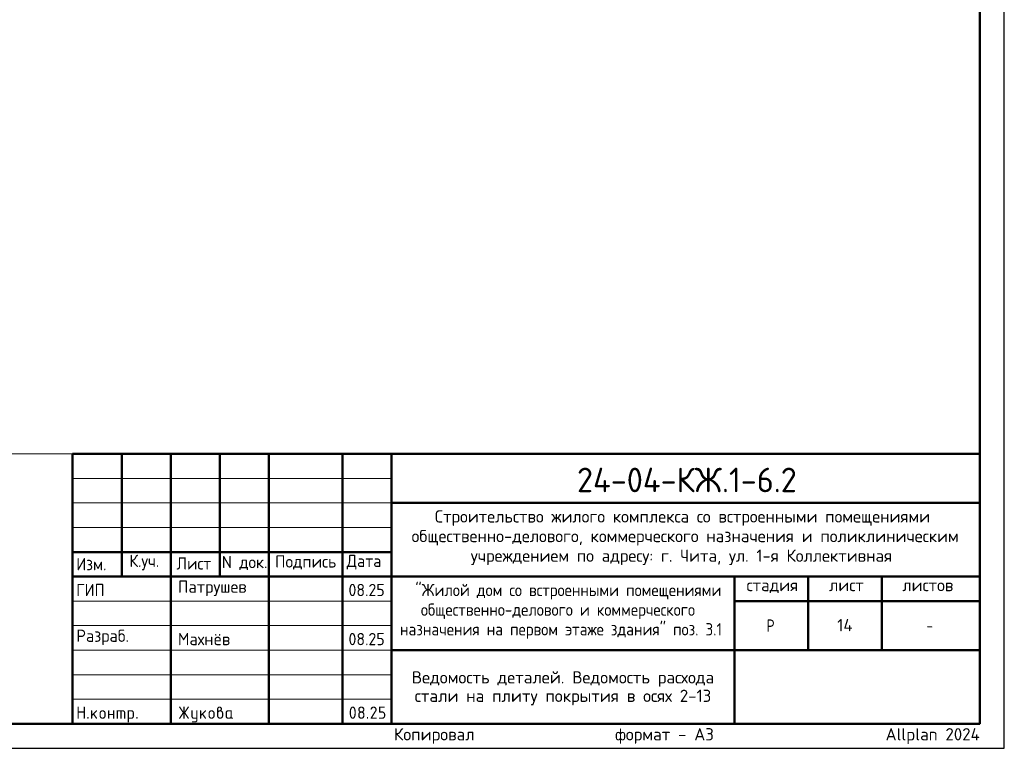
# Model space of a CAD drawing. Header units: millimetres. Extents: x 0 to 42000, y 0 to 29700.
# Tile 2 of 3: x 21920 to 42000, y 0 to 14850. Entities that reach past the tile are written whole.
import ezdxf

# ---------------------------------------------------------------- set-up
doc = ezdxf.new("R2010")
doc.units = ezdxf.units.MM
doc.layers.add('Standard', color=7, linetype='Continuous', lineweight=25)
doc.layers.add('Надписи', color=7, linetype='Continuous', lineweight=25)
doc.styles.add('ISOCPEUR', font='txt')

msp = doc.modelspace()

# ---------------------------------------------------------------- hatches: boundary and pattern name
at = {"layer": 'Standard', "linetype": 'Continuous', "lineweight": 25, "transparency": 33554687}
for points in [[(23099, 614), (23099, 839), (23099, 840), (23099, 842), (23099, 843), (23100, 844), (23100, 845), (23101, 846), (23101, 847), (23102, 848), (23103, 849), (23104, 850), (23105, 850), (23106, 851), (23107, 851), (23109, 851), (23110, 851), (23112, 851), (23113, 851), (23115, 851), (23116, 851), (23117, 851), (23118, 850), (23119, 850), (23120, 849), (23121, 848), (23122, 847), (23122, 846), (23123, 845), (23123, 844), (23124, 843), (23124, 842), (23124, 840), (23124, 839), (23124, 751), (23224, 751), (23224, 839), (23224, 840), (23224, 842), (23224, 843), (23225, 844), (23225, 845), (23226, 846), (23226, 847), (23227, 848), (23228, 849), (23229, 850), (23230, 850), (23231, 851), (23232, 851), (23233, 851), (23235, 851), (23236, 851), (23238, 851), (23239, 851), (23241, 851), (23242, 851), (23243, 850), (23244, 850), (23245, 849), (23246, 848), (23247, 847), (23247, 846), (23248, 845), (23248, 844), (23249, 843), (23249, 842), (23249, 840), (23249, 839), (23249, 614), (23249, 612), (23249, 611), (23249, 609), (23248, 608), (23248, 607), (23247, 606), (23247, 605), (23246, 604), (23245, 604), (23244, 603), (23243, 602), (23242, 602), (23241, 602), (23239, 601), (23238, 601), (23236, 601), (23235, 601), (23233, 601), (23232, 602), (23231, 602), (23230, 602), (23229, 603), (23228, 604), (23227, 604), (23226, 605), (23226, 606), (23225, 607), (23225, 608), (23224, 609), (23224, 611), (23224, 612), (23224, 614), (23224, 726), (23124, 726), (23124, 614), (23124, 612), (23124, 611), (23124, 609), (23123, 608), (23123, 607), (23122, 606), (23122, 605), (23121, 604), (23120, 604), (23119, 603), (23118, 602), (23117, 602), (23116, 602), (23115, 601), (23113, 601), (23112, 601), (23110, 601), (23109, 601), (23107, 602), (23106, 602), (23105, 602), (23104, 603), (23103, 604), (23102, 604), (23101, 605), (23101, 606), (23100, 607), (23100, 608), (23099, 609), (23099, 611), (23099, 612)], [(25259, 704), (25194, 607), (25193, 605), (25192, 604), (25191, 603), (25190, 603), (25188, 602), (25187, 602), (25185, 601), (25183, 601), (25182, 601), (25180, 601), (25179, 602), (25178, 602), (25177, 603), (25176, 603), (25175, 604), (25174, 605), (25173, 605), (25173, 606), (25172, 607), (25172, 609), (25171, 610), (25171, 611), (25171, 613), (25171, 614), (25171, 616), (25172, 618), (25172, 619), (25173, 621), (25243, 726), (25173, 832), (25172, 833), (25172, 835), (25171, 837), (25171, 838), (25171, 840), (25171, 841), (25171, 843), (25172, 844), (25172, 845), (25173, 846), (25173, 847), (25174, 848), (25175, 849), (25176, 849), (25177, 850), (25178, 850), (25179, 851), (25181, 851), (25182, 851), (25184, 851), (25185, 851), (25187, 851), (25188, 851), (25189, 850), (25191, 849), (25192, 848), (25193, 847), (25194, 846), (25259, 749), (25259, 839), (25259, 840), (25259, 842), (25259, 843), (25259, 844), (25260, 845), (25260, 846), (25261, 847), (25262, 848), (25262, 849), (25263, 850), (25264, 850), (25266, 851), (25267, 851), (25268, 851), (25269, 851), (25271, 851), (25273, 851), (25274, 851), (25275, 851), (25277, 851), (25278, 850), (25279, 850), (25280, 849), (25280, 848), (25281, 847), (25282, 846), (25282, 845), (25283, 844), (25283, 843), (25283, 842), (25284, 840), (25284, 839), (25284, 749), (25348, 846), (25349, 847), (25350, 848), (25351, 849), (25353, 850), (25354, 851), (25356, 851), (25357, 851), (25359, 851), (25360, 851), (25361, 851), (25362, 851), (25363, 850), (25365, 850), (25366, 849), (25367, 848), (25367, 847), (25368, 847), (25369, 846), (25370, 845), (25370, 843), (25371, 842), (25371, 841), (25371, 840), (25371, 839), (25371, 837), (25371, 835), (25370, 833), (25369, 832), (25299, 726), (25369, 621), (25370, 619), (25371, 617), (25371, 616), (25371, 614), (25371, 613), (25371, 611), (25371, 610), (25370, 609), (25370, 608), (25369, 607), (25368, 606), (25368, 605), (25367, 604), (25366, 603), (25365, 603), (25364, 602), (25363, 602), (25361, 602), (25360, 601), (25359, 601), (25357, 601), (25356, 602), (25354, 602), (25353, 603), (25351, 603), (25350, 604), (25349, 605), (25348, 607), (25284, 704), (25284, 614), (25284, 612), (25283, 611), (25283, 609), (25283, 608), (25282, 607), (25282, 606), (25281, 605), (25280, 604), (25280, 604), (25279, 603), (25278, 602), (25277, 602), (25275, 602), (25274, 601), (25273, 601), (25271, 601), (25269, 601), (25268, 601), (25267, 602), (25266, 602), (25264, 602), (25263, 603), (25262, 604), (25262, 604), (25261, 605), (25260, 606), (25260, 607), (25259, 608), (25259, 609), (25259, 611), (25259, 612), (25259, 614)], [(29137, 851), (29140, 851), (29144, 851), (29147, 851), (29150, 850), (29153, 850), (29156, 849), (29158, 848), (29161, 847), (29164, 846), (29167, 844), (29169, 843), (29172, 841), (29174, 839), (29177, 837), (29179, 835), (29181, 833), (29184, 831), (29186, 828), (29188, 826), (29189, 823), (29191, 821), (29193, 818), (29194, 816), (29195, 813), (29196, 810), (29197, 807), (29198, 804), (29198, 801), (29199, 798), (29199, 795), (29200, 792), (29200, 789), (29200, 784), (29199, 780), (29198, 775), (29197, 771), (29195, 766), (29193, 762), (29191, 757), (29188, 753), (29110, 626), (29187, 626), (29189, 626), (29190, 626), (29191, 626), (29193, 626), (29194, 625), (29195, 625), (29196, 624), (29197, 623), (29197, 622), (29198, 621), (29198, 620), (29199, 619), (29199, 618), (29199, 617), (29200, 615), (29200, 614), (29200, 612), (29199, 611), (29199, 610), (29199, 608), (29198, 607), (29198, 606), (29197, 605), (29197, 604), (29196, 604), (29195, 603), (29194, 602), (29193, 602), (29191, 602), (29190, 601), (29189, 601), (29187, 601), (29087, 601), (29086, 601), (29084, 601), (29083, 602), (29082, 602), (29081, 602), (29080, 603), (29079, 604), (29078, 604), (29077, 605), (29076, 606), (29076, 607), (29075, 608), (29075, 609), (29075, 611), (29075, 612), (29075, 614), (29075, 616), (29075, 617), (29076, 619), (29077, 621), (29168, 768), (29170, 771), (29171, 773), (29172, 776), (29173, 778), (29174, 781), (29174, 783), (29175, 786), (29175, 789), (29175, 793), (29174, 796), (29173, 800), (29172, 803), (29171, 806), (29168, 809), (29166, 813), (29164, 815), (29161, 818), (29158, 820), (29155, 822), (29152, 823), (29148, 825), (29145, 826), (29141, 826), (29137, 826), (29135, 826), (29132, 826), (29129, 825), (29127, 824), (29124, 823), (29122, 822), (29119, 820), (29117, 818), (29114, 816), (29112, 814), (29110, 812), (29107, 809), (29105, 806), (29103, 802), (29100, 799), (29098, 795), (29097, 793), (29096, 792), (29095, 791), (29094, 790), (29092, 790), (29091, 789), (29089, 789), (29087, 789), (29086, 789), (29084, 789), (29083, 789), (29082, 790), (29081, 790), (29080, 791), (29079, 791), (29078, 792), (29077, 793), (29076, 794), (29076, 795), (29075, 796), (29075, 797), (29075, 798), (29075, 800), (29075, 801), (29075, 803), (29075, 804), (29075, 805), (29076, 806), (29079, 812), (29082, 817), (29085, 822), (29088, 826), (29092, 830), (29095, 834), (29099, 837), (29103, 840), (29107, 843), (29111, 845), (29115, 847), (29119, 848), (29123, 850), (29128, 851), (29132, 851)], [(29250, 739), (29250, 839), (29250, 840), (29250, 842), (29250, 843), (29250, 844), (29251, 845), (29251, 846), (29252, 847), (29253, 848), (29253, 849), (29254, 850), (29255, 850), (29257, 851), (29258, 851), (29259, 851), (29261, 851), (29262, 851), (29349, 851), (29351, 851), (29352, 851), (29354, 851), (29355, 851), (29356, 850), (29357, 850), (29358, 849), (29359, 848), (29359, 847), (29360, 846), (29361, 845), (29361, 844), (29361, 843), (29362, 842), (29362, 840), (29362, 839), (29362, 837), (29362, 836), (29361, 834), (29361, 833), (29361, 832), (29360, 831), (29359, 830), (29359, 829), (29358, 829), (29357, 828), (29356, 827), (29355, 827), (29354, 827), (29352, 826), (29351, 826), (29349, 826), (29275, 826), (29275, 751), (29312, 751), (29315, 751), (29318, 751), (29322, 751), (29324, 750), (29327, 750), (29330, 749), (29333, 748), (29336, 747), (29339, 746), (29341, 744), (29344, 743), (29347, 741), (29349, 739), (29351, 737), (29354, 735), (29356, 733), (29358, 731), (29360, 728), (29362, 726), (29364, 723), (29366, 721), (29367, 718), (29369, 715), (29370, 713), (29371, 710), (29372, 707), (29373, 704), (29373, 701), (29374, 698), (29374, 695), (29374, 692), (29374, 689), (29374, 664), (29374, 661), (29374, 657), (29374, 654), (29373, 651), (29373, 648), (29372, 645), (29371, 643), (29370, 640), (29369, 637), (29367, 634), (29366, 632), (29364, 629), (29362, 627), (29360, 624), (29358, 622), (29356, 620), (29354, 617), (29351, 615), (29349, 613), (29346, 612), (29344, 610), (29341, 608), (29339, 607), (29336, 606), (29333, 605), (29330, 604), (29327, 603), (29324, 602), (29321, 602), (29318, 602), (29315, 601), (29312, 601), (29262, 601), (29261, 601), (29259, 601), (29258, 602), (29257, 602), (29255, 602), (29254, 603), (29253, 604), (29253, 604), (29252, 605), (29251, 606), (29251, 607), (29250, 608), (29250, 610), (29250, 611), (29250, 612), (29250, 614), (29250, 615), (29250, 617), (29250, 618), (29250, 619), (29251, 620), (29251, 621), (29252, 622), (29253, 623), (29253, 624), (29254, 625), (29255, 625), (29257, 626), (29258, 626), (29259, 626), (29261, 626), (29262, 626), (29312, 626), (29316, 626), (29319, 627), (29323, 628), (29326, 629), (29330, 630), (29333, 632), (29336, 634), (29338, 637), (29341, 640), (29343, 643), (29345, 646), (29347, 649), (29348, 653), (29349, 656), (29349, 660), (29349, 664), (29349, 689), (29349, 693), (29349, 696), (29348, 700), (29347, 703), (29345, 707), (29343, 710), (29341, 713), (29338, 715), (29336, 718), (29333, 720), (29330, 722), (29326, 724), (29323, 725), (29319, 726), (29316, 726), (29312, 726), (29262, 726), (29261, 726), (29259, 726), (29258, 727), (29257, 727), (29255, 727), (29254, 728), (29253, 729), (29253, 729), (29252, 730), (29251, 731), (29251, 732), (29250, 733), (29250, 734), (29250, 736), (29250, 737)], [(23299, 626), (23299, 628), (23299, 629), (23299, 631), (23300, 632), (23300, 633), (23301, 634), (23301, 635), (23302, 636), (23303, 637), (23304, 637), (23305, 638), (23306, 638), (23307, 638), (23309, 639), (23310, 639), (23312, 639), (23313, 639), (23314, 639), (23316, 638), (23317, 638), (23318, 638), (23319, 637), (23320, 637), (23321, 636), (23322, 635), (23322, 634), (23323, 633), (23323, 632), (23324, 631), (23324, 629), (23324, 628), (23324, 626), (23324, 614), (23324, 612), (23324, 611), (23324, 610), (23323, 608), (23323, 607), (23322, 606), (23322, 605), (23321, 604), (23320, 604), (23319, 603), (23318, 602), (23317, 602), (23316, 602), (23314, 601), (23313, 601), (23312, 601), (23310, 601), (23309, 601), (23307, 602), (23306, 602), (23305, 602), (23304, 603), (23303, 604), (23302, 604), (23301, 605), (23301, 606), (23300, 607), (23300, 608), (23299, 610), (23299, 611), (23299, 612), (23299, 614)], [(23399, 694), (23478, 773), (23478, 773), (23479, 774), (23480, 775), (23482, 775), (23483, 776), (23484, 776), (23485, 776), (23486, 776), (23488, 776), (23489, 776), (23491, 776), (23492, 775), (23493, 775), (23494, 774), (23495, 774), (23496, 773), (23497, 772), (23497, 771), (23498, 770), (23498, 769), (23499, 768), (23499, 767), (23499, 765), (23499, 764), (23499, 762), (23499, 761), (23498, 760), (23498, 759), (23497, 758), (23497, 757), (23496, 756), (23495, 755), (23440, 700), (23496, 621), (23498, 619), (23498, 617), (23499, 616), (23499, 614), (23499, 612), (23499, 611), (23499, 609), (23498, 608), (23498, 607), (23497, 606), (23497, 605), (23496, 604), (23495, 604), (23494, 603), (23493, 602), (23492, 602), (23491, 602), (23489, 601), (23488, 601), (23486, 601), (23485, 601), (23483, 602), (23482, 602), (23480, 603), (23479, 603), (23478, 604), (23477, 605), (23476, 607), (23422, 682), (23399, 659), (23399, 614), (23399, 612), (23399, 611), (23399, 609), (23398, 608), (23398, 607), (23397, 606), (23397, 605), (23396, 604), (23395, 604), (23394, 603), (23393, 602), (23392, 602), (23391, 602), (23389, 601), (23388, 601), (23386, 601), (23385, 601), (23383, 601), (23382, 602), (23381, 602), (23380, 602), (23379, 603), (23378, 604), (23377, 604), (23376, 605), (23376, 606), (23375, 607), (23375, 608), (23374, 609), (23374, 611), (23374, 612), (23374, 614), (23374, 764), (23374, 765), (23374, 767), (23374, 768), (23375, 769), (23375, 770), (23376, 771), (23376, 772), (23377, 773), (23378, 774), (23379, 774), (23380, 775), (23381, 775), (23382, 776), (23383, 776), (23385, 776), (23386, 776), (23388, 776), (23389, 776), (23391, 776), (23392, 775), (23393, 775), (23394, 774), (23395, 774), (23396, 773), (23397, 772), (23397, 771), (23398, 770), (23398, 769), (23399, 768), (23399, 767), (23399, 765), (23399, 764)], [(23749, 676), (23749, 614), (23749, 612), (23748, 611), (23748, 609), (23748, 608), (23747, 607), (23747, 606), (23746, 605), (23746, 604), (23745, 604), (23744, 603), (23743, 602), (23742, 602), (23740, 602), (23739, 601), (23738, 601), (23736, 601), (23735, 601), (23733, 601), (23732, 602), (23731, 602), (23729, 602), (23729, 603), (23728, 604), (23727, 604), (23726, 605), (23725, 606), (23725, 607), (23724, 608), (23724, 609), (23724, 611), (23724, 612), (23724, 614), (23724, 764), (23724, 765), (23724, 767), (23724, 768), (23724, 769), (23725, 770), (23725, 771), (23726, 772), (23727, 773), (23728, 774), (23729, 774), (23729, 775), (23731, 775), (23732, 776), (23733, 776), (23735, 776), (23736, 776), (23738, 776), (23739, 776), (23740, 776), (23742, 775), (23743, 775), (23744, 774), (23745, 774), (23746, 773), (23746, 772), (23747, 771), (23747, 770), (23748, 769), (23748, 768), (23748, 767), (23749, 765), (23749, 764), (23749, 701), (23823, 701), (23823, 764), (23823, 765), (23824, 767), (23824, 768), (23824, 769), (23825, 770), (23825, 771), (23826, 772), (23826, 773), (23827, 774), (23828, 774), (23829, 775), (23830, 775), (23832, 776), (23833, 776), (23834, 776), (23836, 776), (23837, 776), (23839, 776), (23840, 776), (23841, 775), (23843, 775), (23843, 774), (23844, 774), (23845, 773), (23846, 772), (23847, 771), (23847, 770), (23848, 769), (23848, 768), (23848, 767), (23848, 765), (23848, 764), (23848, 614), (23848, 612), (23848, 611), (23848, 609), (23848, 608), (23847, 607), (23847, 606), (23846, 605), (23845, 604), (23844, 604), (23843, 603), (23843, 602), (23841, 602), (23840, 602), (23839, 601), (23837, 601), (23836, 601), (23834, 601), (23833, 601), (23832, 602), (23830, 602), (23829, 602), (23828, 603), (23827, 604), (23826, 604), (23826, 605), (23825, 606), (23825, 607), (23824, 608), (23824, 609), (23824, 611), (23823, 612), (23823, 614), (23823, 676)], [(23911, 776), (24023, 776), (24026, 776), (24028, 776), (24031, 776), (24033, 775), (24036, 775), (24038, 774), (24040, 773), (24043, 773), (24045, 772), (24047, 770), (24049, 769), (24051, 768), (24053, 767), (24055, 765), (24057, 763), (24059, 762), (24061, 760), (24062, 758), (24064, 756), (24065, 754), (24067, 752), (24068, 750), (24069, 748), (24070, 745), (24071, 743), (24071, 741), (24072, 739), (24072, 736), (24073, 734), (24073, 731), (24073, 729), (24073, 726), (24073, 614), (24073, 612), (24073, 611), (24073, 609), (24073, 608), (24072, 607), (24072, 606), (24071, 605), (24070, 604), (24069, 604), (24068, 603), (24067, 602), (24066, 602), (24065, 602), (24064, 601), (24062, 601), (24061, 601), (24059, 601), (24058, 601), (24057, 602), (24055, 602), (24054, 602), (24053, 603), (24052, 604), (24051, 604), (24051, 605), (24050, 606), (24049, 607), (24049, 608), (24049, 609), (24048, 611), (24048, 612), (24048, 614), (24048, 726), (24048, 729), (24048, 731), (24047, 734), (24046, 736), (24046, 738), (24044, 740), (24043, 742), (24041, 744), (24039, 746), (24037, 747), (24035, 748), (24033, 749), (24031, 750), (24028, 751), (24026, 751), (24023, 751), (23998, 751), (23998, 614), (23998, 612), (23998, 611), (23998, 609), (23998, 608), (23997, 607), (23997, 606), (23996, 605), (23995, 604), (23995, 604), (23994, 603), (23993, 602), (23991, 602), (23990, 602), (23989, 601), (23987, 601), (23986, 601), (23984, 601), (23983, 601), (23982, 602), (23980, 602), (23979, 602), (23978, 603), (23977, 604), (23977, 604), (23976, 605), (23975, 606), (23975, 607), (23974, 608), (23974, 609), (23974, 611), (23973, 612), (23973, 614), (23973, 751), (23924, 751), (23924, 614), (23924, 612), (23923, 611), (23923, 609), (23923, 608), (23922, 607), (23922, 606), (23921, 605), (23920, 604), (23920, 604), (23919, 603), (23918, 602), (23916, 602), (23915, 602), (23914, 601), (23913, 601), (23911, 601), (23909, 601), (23908, 601), (23907, 602), (23906, 602), (23904, 602), (23903, 603), (23902, 604), (23902, 604), (23901, 605), (23900, 606), (23900, 607), (23899, 608), (23899, 609), (23899, 611), (23898, 612), (23898, 614), (23898, 764), (23898, 765), (23899, 767), (23899, 768), (23899, 769), (23900, 770), (23900, 771), (23901, 772), (23902, 773), (23902, 774), (23903, 774), (23904, 775), (23906, 775), (23907, 776), (23908, 776), (23909, 776)], [(24298, 626), (24298, 628), (24298, 629), (24299, 631), (24299, 632), (24299, 633), (24300, 634), (24301, 635), (24301, 636), (24302, 637), (24303, 637), (24304, 638), (24305, 638), (24307, 638), (24308, 639), (24309, 639), (24311, 639), (24312, 639), (24314, 639), (24315, 638), (24316, 638), (24317, 638), (24318, 637), (24319, 637), (24320, 636), (24321, 635), (24322, 634), (24322, 633), (24323, 632), (24323, 631), (24323, 629), (24323, 628), (24323, 626), (24323, 614), (24323, 612), (24323, 611), (24323, 610), (24323, 608), (24322, 607), (24322, 606), (24321, 605), (24320, 604), (24319, 604), (24318, 603), (24317, 602), (24316, 602), (24315, 602), (24314, 601), (24312, 601), (24311, 601), (24309, 601), (24308, 601), (24307, 602), (24305, 602), (24304, 602), (24303, 603), (24302, 604), (24301, 604), (24301, 605), (24300, 606), (24299, 607), (24299, 608), (24299, 610), (24298, 611), (24298, 612), (24298, 614)], [(25521, 576), (25521, 601), (25471, 601), (25468, 601), (25466, 602), (25463, 602), (25461, 602), (25458, 603), (25456, 603), (25454, 604), (25452, 605), (25449, 606), (25447, 607), (25445, 608), (25443, 609), (25441, 611), (25439, 612), (25437, 614), (25436, 616), (25434, 618), (25432, 620), (25431, 622), (25429, 624), (25428, 626), (25427, 628), (25426, 630), (25425, 632), (25424, 634), (25423, 637), (25422, 639), (25422, 641), (25422, 644), (25421, 646), (25421, 649), (25421, 651), (25421, 764), (25421, 765), (25421, 767), (25421, 768), (25422, 769), (25422, 770), (25423, 771), (25423, 772), (25424, 773), (25425, 774), (25426, 774), (25427, 775), (25428, 775), (25429, 776), (25431, 776), (25432, 776), (25434, 776), (25435, 776), (25437, 776), (25438, 776), (25439, 775), (25440, 775), (25441, 774), (25442, 774), (25443, 773), (25444, 772), (25444, 771), (25445, 770), (25445, 769), (25446, 768), (25446, 767), (25446, 765), (25446, 764), (25446, 651), (25446, 649), (25447, 646), (25447, 644), (25448, 642), (25449, 640), (25450, 638), (25452, 636), (25454, 634), (25455, 632), (25457, 630), (25459, 629), (25462, 628), (25464, 627), (25466, 627), (25468, 626), (25471, 626), (25521, 626), (25521, 764), (25521, 765), (25521, 767), (25521, 768), (25522, 769), (25522, 770), (25523, 771), (25523, 772), (25524, 773), (25525, 774), (25526, 774), (25527, 775), (25528, 775), (25529, 776), (25530, 776), (25532, 776), (25533, 776), (25535, 776), (25536, 776), (25538, 776), (25539, 775), (25540, 775), (25541, 774), (25542, 774), (25543, 773), (25544, 772), (25544, 771), (25545, 770), (25545, 769), (25545, 768), (25546, 767), (25546, 765), (25546, 764), (25546, 576), (25546, 574), (25546, 571), (25545, 569), (25545, 566), (25545, 564), (25544, 562), (25543, 559), (25542, 557), (25541, 555), (25540, 553), (25539, 551), (25538, 549), (25537, 547), (25535, 545), (25533, 543), (25532, 541), (25530, 539), (25528, 538), (25526, 536), (25524, 535), (25522, 533), (25520, 532), (25518, 531), (25516, 530), (25514, 529), (25511, 528), (25509, 528), (25507, 527), (25504, 527), (25502, 527), (25499, 526), (25497, 526), (25446, 526), (25445, 526), (25443, 527), (25442, 527), (25441, 527), (25440, 528), (25439, 528), (25438, 529), (25437, 529), (25436, 530), (25435, 531), (25435, 532), (25434, 533), (25434, 535), (25434, 536), (25434, 537), (25434, 539), (25434, 540), (25434, 541), (25434, 542), (25435, 544), (25435, 545), (25436, 546), (25436, 547), (25437, 548), (25438, 549), (25439, 549), (25440, 550), (25442, 550), (25443, 551), (25444, 551), (25445, 551), (25446, 551), (25496, 551), (25499, 551), (25501, 552), (25503, 552), (25506, 553), (25508, 554), (25510, 555), (25512, 557), (25514, 558), (25515, 560), (25517, 562), (25518, 564), (25519, 566), (25520, 568), (25520, 571), (25521, 573)], [(25621, 694), (25700, 773), (25700, 773), (25701, 774), (25702, 775), (25704, 775), (25705, 776), (25706, 776), (25707, 776), (25708, 776), (25710, 776), (25711, 776), (25713, 776), (25714, 775), (25715, 775), (25716, 774), (25717, 774), (25718, 773), (25719, 772), (25719, 771), (25720, 770), (25720, 769), (25721, 768), (25721, 767), (25721, 765), (25721, 764), (25721, 762), (25721, 761), (25721, 760), (25720, 759), (25720, 758), (25719, 757), (25718, 756), (25717, 755), (25662, 700), (25719, 621), (25720, 619), (25720, 617), (25721, 616), (25721, 614), (25721, 612), (25721, 611), (25721, 609), (25720, 608), (25720, 607), (25719, 606), (25719, 605), (25718, 604), (25717, 604), (25716, 603), (25715, 602), (25714, 602), (25713, 602), (25711, 601), (25710, 601), (25708, 601), (25707, 601), (25705, 602), (25704, 602), (25703, 603), (25701, 603), (25700, 604), (25699, 605), (25698, 607), (25644, 682), (25621, 659), (25621, 614), (25621, 612), (25621, 611), (25621, 609), (25620, 608), (25620, 607), (25619, 606), (25619, 605), (25618, 604), (25617, 604), (25616, 603), (25615, 602), (25614, 602), (25613, 602), (25611, 601), (25610, 601), (25608, 601), (25607, 601), (25606, 601), (25604, 602), (25603, 602), (25602, 602), (25601, 603), (25600, 604), (25599, 604), (25598, 605), (25598, 606), (25597, 607), (25597, 608), (25596, 609), (25596, 611), (25596, 612), (25596, 614), (25596, 764), (25596, 765), (25596, 767), (25596, 768), (25597, 769), (25597, 770), (25598, 771), (25598, 772), (25599, 773), (25600, 774), (25601, 774), (25602, 775), (25603, 775), (25604, 776), (25606, 776), (25607, 776), (25608, 776), (25610, 776), (25611, 776), (25613, 776), (25614, 775), (25615, 775), (25616, 774), (25617, 774), (25618, 773), (25619, 772), (25619, 771), (25620, 770), (25620, 769), (25621, 768), (25621, 767), (25621, 765), (25621, 764)], [(29000, 626), (29000, 628), (29000, 629), (29000, 631), (29001, 632), (29001, 633), (29002, 634), (29002, 635), (29003, 636), (29004, 637), (29005, 637), (29006, 638), (29007, 638), (29008, 638), (29009, 639), (29011, 639), (29012, 639), (29014, 639), (29015, 639), (29017, 638), (29018, 638), (29019, 638), (29020, 637), (29021, 637), (29022, 636), (29023, 635), (29023, 634), (29024, 633), (29024, 632), (29024, 631), (29025, 629), (29025, 628), (29025, 626), (29025, 614), (29025, 612), (29025, 611), (29024, 610), (29024, 608), (29024, 607), (29023, 606), (29023, 605), (29022, 604), (29021, 604), (29020, 603), (29019, 602), (29018, 602), (29017, 602), (29015, 601), (29014, 601), (29012, 601), (29011, 601), (29009, 601), (29008, 602), (29007, 602), (29006, 602), (29005, 603), (29004, 604), (29003, 604), (29002, 605), (29002, 606), (29001, 607), (29001, 608), (29000, 610), (29000, 611), (29000, 612), (29000, 614)]]:
    msp.add_hatch(color=7, dxfattribs=at).paths.add_polyline_path(points, flags=16)
h = msp.add_hatch(color=7, dxfattribs=at)
h.paths.add_polyline_path([(25971, 764), (25975, 767), (25979, 769), (25982, 772), (25986, 773), (25990, 775), (25993, 775), (25997, 776), (26000, 776), (26002, 776), (26004, 777), (26006, 777), (26007, 778), (26009, 779), (26011, 781), (26013, 783), (26014, 785), (26016, 787), (26017, 789), (26018, 791), (26019, 793), (26020, 795), (26020, 797), (26021, 799), (26021, 801), (26021, 804), (26020, 806), (26020, 809), (26019, 811), (26018, 813), (26017, 815), (26015, 817), (26014, 819), (26012, 821), (26010, 822), (26008, 824), (26005, 824), (26003, 825), (26001, 826), (25998, 826), (25996, 826), (25993, 826), (25991, 826), (25988, 825), (25986, 824), (25984, 823), (25982, 822), (25980, 821), (25978, 819), (25976, 817), (25975, 815), (25973, 813), (25973, 811), (25972, 809), (25971, 806), (25971, 804), (25971, 801)])
h.paths.add_polyline_path([(26033, 771), (26037, 769), (26041, 767), (26045, 765), (26048, 762), (26052, 759), (26055, 756), (26058, 752), (26060, 748), (26063, 744), (26065, 740), (26067, 736), (26068, 732), (26069, 727), (26070, 723), (26070, 718), (26070, 714), (26070, 664), (26070, 661), (26070, 657), (26070, 654), (26069, 651), (26069, 648), (26068, 645), (26067, 642), (26066, 640), (26065, 637), (26063, 634), (26062, 632), (26060, 629), (26058, 627), (26056, 624), (26054, 622), (26052, 619), (26050, 617), (26048, 615), (26045, 613), (26043, 612), (26040, 610), (26037, 608), (26035, 607), (26032, 606), (26029, 605), (26026, 604), (26024, 603), (26021, 602), (26018, 602), (26014, 602), (26011, 601), (26008, 601), (26005, 601), (26002, 602), (25999, 602), (25996, 602), (25993, 603), (25990, 604), (25987, 605), (25984, 606), (25981, 607), (25979, 608), (25976, 610), (25973, 612), (25971, 613), (25968, 615), (25966, 617), (25964, 620), (25962, 622), (25960, 624), (25958, 627), (25956, 629), (25954, 632), (25953, 634), (25951, 637), (25950, 640), (25949, 643), (25948, 645), (25947, 648), (25947, 651), (25946, 654), (25946, 657), (25946, 661), (25946, 664), (25946, 801), (25946, 804), (25946, 806), (25946, 809), (25947, 811), (25947, 814), (25948, 816), (25948, 818), (25949, 821), (25950, 823), (25951, 825), (25953, 827), (25954, 829), (25955, 831), (25957, 833), (25958, 835), (25960, 837), (25962, 839), (25964, 840), (25966, 842), (25968, 843), (25970, 845), (25972, 846), (25974, 847), (25976, 848), (25979, 849), (25981, 849), (25983, 850), (25986, 850), (25988, 851), (25990, 851), (25993, 851), (25996, 851), (25998, 851), (26001, 851), (26003, 851), (26006, 850), (26008, 850), (26010, 849), (26013, 849), (26015, 848), (26017, 847), (26019, 846), (26021, 844), (26023, 843), (26025, 842), (26027, 840), (26029, 839), (26031, 837), (26033, 835), (26034, 833), (26036, 831), (26037, 829), (26039, 827), (26040, 825), (26041, 823), (26042, 821), (26043, 818), (26043, 816), (26044, 814), (26045, 811), (26045, 809), (26045, 806), (26045, 804), (26045, 801), (26045, 797), (26045, 792), (26044, 788), (26042, 784), (26041, 781), (26038, 777), (26036, 774)], flags=16)
h.paths.add_polyline_path([(26045, 664), (26045, 714), (26045, 718), (26045, 721), (26044, 725), (26043, 728), (26041, 732), (26039, 735), (26037, 738), (26035, 740), (26032, 743), (26029, 745), (26026, 747), (26023, 749), (26019, 750), (26016, 751), (26012, 751), (26008, 751), (26004, 751), (26001, 751), (25997, 750), (25994, 749), (25990, 747), (25987, 745), (25984, 743), (25982, 740), (25979, 738), (25977, 735), (25975, 732), (25973, 728), (25972, 725), (25971, 721), (25971, 718), (25971, 714), (25971, 664), (25971, 660), (25971, 656), (25972, 653), (25973, 649), (25975, 646), (25977, 643), (25979, 640), (25982, 637), (25984, 634), (25987, 632), (25990, 630), (25994, 629), (25997, 628), (26001, 627), (26004, 626), (26008, 626), (26012, 626), (26016, 627), (26019, 628), (26023, 629), (26026, 630), (26029, 633), (26032, 635), (26035, 637), (26037, 640), (26039, 643), (26041, 646), (26043, 649), (26044, 653), (26045, 656), (26045, 660)])
h = msp.add_hatch(color=7, dxfattribs=at)
h.paths.add_polyline_path([(28750, 726), (28750, 734), (28749, 742), (28749, 749), (28748, 756), (28747, 764), (28746, 771), (28745, 778), (28743, 785), (28742, 790), (28741, 795), (28739, 799), (28738, 803), (28736, 807), (28734, 810), (28732, 813), (28731, 816), (28729, 818), (28727, 820), (28724, 822), (28722, 824), (28720, 825), (28718, 826), (28715, 826), (28712, 826), (28710, 826), (28708, 826), (28705, 825), (28703, 824), (28701, 822), (28699, 820), (28696, 818), (28695, 816), (28693, 813), (28691, 810), (28689, 807), (28688, 803), (28686, 799), (28685, 794), (28683, 790), (28682, 785), (28680, 778), (28679, 770), (28678, 763), (28677, 756), (28676, 749), (28676, 741), (28675, 734), (28675, 726), (28675, 719), (28676, 711), (28676, 704), (28677, 696), (28678, 689), (28679, 682), (28680, 675), (28682, 668), (28683, 663), (28684, 658), (28686, 654), (28687, 650), (28689, 646), (28691, 643), (28693, 639), (28694, 637), (28696, 634), (28698, 632), (28701, 630), (28703, 629), (28705, 628), (28707, 627), (28710, 626), (28712, 626), (28715, 626), (28718, 627), (28720, 628), (28722, 629), (28724, 630), (28727, 632), (28729, 634), (28731, 637), (28732, 639), (28734, 643), (28736, 646), (28738, 650), (28739, 654), (28741, 658), (28742, 663), (28743, 668), (28745, 675), (28746, 682), (28747, 689), (28748, 696), (28749, 704), (28749, 711), (28750, 719)])
h.paths.add_polyline_path([(28775, 726), (28775, 721), (28775, 715), (28775, 710), (28774, 705), (28774, 699), (28773, 694), (28773, 689), (28772, 685), (28771, 680), (28771, 675), (28770, 671), (28769, 666), (28768, 662), (28766, 657), (28765, 653), (28764, 649), (28762, 643), (28760, 638), (28757, 633), (28755, 628), (28752, 624), (28749, 620), (28746, 616), (28743, 613), (28740, 610), (28736, 608), (28733, 606), (28729, 604), (28725, 603), (28721, 602), (28717, 601), (28712, 601), (28708, 601), (28704, 602), (28700, 603), (28696, 604), (28692, 606), (28689, 608), (28685, 610), (28682, 613), (28679, 616), (28676, 620), (28673, 624), (28670, 628), (28668, 632), (28665, 638), (28663, 643), (28661, 649), (28660, 653), (28658, 657), (28657, 661), (28656, 666), (28655, 670), (28654, 675), (28654, 680), (28653, 684), (28652, 689), (28652, 694), (28651, 699), (28651, 705), (28650, 710), (28650, 715), (28650, 721), (28650, 726), (28650, 732), (28650, 737), (28650, 743), (28651, 748), (28651, 753), (28652, 758), (28652, 763), (28653, 768), (28654, 773), (28654, 778), (28655, 782), (28656, 787), (28657, 791), (28658, 795), (28660, 800), (28661, 804), (28663, 810), (28665, 815), (28668, 820), (28670, 825), (28673, 829), (28676, 833), (28679, 836), (28682, 839), (28685, 842), (28689, 845), (28692, 847), (28696, 848), (28700, 850), (28704, 851), (28708, 851), (28712, 851), (28717, 851), (28721, 851), (28725, 850), (28729, 848), (28733, 847), (28736, 845), (28740, 842), (28743, 839), (28746, 836), (28749, 833), (28752, 829), (28755, 824), (28757, 820), (28760, 815), (28762, 810), (28764, 804), (28765, 799), (28766, 795), (28768, 791), (28769, 787), (28770, 782), (28771, 777), (28771, 773), (28772, 768), (28773, 763), (28773, 758), (28774, 753), (28774, 748), (28775, 743), (28775, 737), (28775, 732)], flags=16)
h = msp.add_hatch(color=7, dxfattribs=at)
h.paths.add_polyline_path([(28887, 626), (28891, 626), (28895, 627), (28898, 628), (28902, 629), (28905, 630), (28908, 632), (28911, 634), (28914, 637), (28917, 640), (28919, 643), (28921, 646), (28922, 649), (28923, 653), (28924, 656), (28925, 660), (28925, 664), (28925, 689), (28925, 693), (28924, 696), (28923, 700), (28922, 703), (28921, 707), (28919, 710), (28916, 713), (28914, 715), (28911, 718), (28908, 720), (28905, 722), (28902, 724), (28898, 725), (28895, 726), (28891, 726), (28887, 726), (28883, 726), (28880, 726), (28876, 725), (28873, 724), (28870, 722), (28867, 720), (28864, 718), (28861, 715), (28858, 713), (28856, 710), (28854, 707), (28853, 703), (28851, 700), (28851, 696), (28850, 693), (28850, 689), (28850, 664), (28850, 660), (28851, 656), (28851, 653), (28853, 649), (28854, 646), (28856, 643), (28858, 640), (28861, 637), (28864, 634), (28867, 632), (28870, 630), (28873, 629), (28876, 628), (28880, 627), (28883, 626)])
h.paths.add_polyline_path([(28887, 601), (28884, 601), (28881, 602), (28878, 602), (28875, 602), (28872, 603), (28869, 604), (28866, 605), (28863, 606), (28861, 607), (28858, 608), (28855, 610), (28853, 612), (28850, 613), (28848, 615), (28845, 617), (28843, 620), (28841, 622), (28839, 624), (28837, 627), (28835, 629), (28834, 632), (28832, 634), (28831, 637), (28830, 640), (28828, 643), (28828, 645), (28827, 648), (28826, 651), (28826, 654), (28825, 657), (28825, 661), (28825, 664), (28825, 689), (28825, 693), (28825, 696), (28826, 700), (28827, 704), (28827, 707), (28828, 710), (28830, 714), (28831, 717), (28833, 720), (28835, 723), (28837, 726), (28839, 729), (28841, 731), (28844, 734), (28847, 736), (28850, 739), (28847, 741), (28844, 744), (28841, 746), (28839, 749), (28837, 752), (28835, 755), (28833, 758), (28831, 761), (28830, 764), (28828, 767), (28827, 771), (28827, 774), (28826, 778), (28825, 781), (28825, 785), (28825, 789), (28825, 792), (28825, 795), (28826, 798), (28826, 801), (28827, 804), (28828, 807), (28828, 810), (28830, 813), (28831, 816), (28832, 818), (28834, 821), (28835, 823), (28837, 826), (28839, 828), (28841, 831), (28843, 833), (28845, 835), (28848, 837), (28850, 839), (28853, 841), (28855, 843), (28858, 844), (28861, 846), (28863, 847), (28866, 848), (28869, 849), (28872, 850), (28875, 850), (28878, 851), (28881, 851), (28884, 851), (28887, 851), (28891, 851), (28894, 851), (28897, 851), (28900, 850), (28903, 850), (28906, 849), (28909, 848), (28911, 847), (28914, 846), (28917, 844), (28919, 843), (28922, 841), (28924, 839), (28927, 837), (28929, 835), (28932, 833), (28934, 831), (28936, 828), (28938, 826), (28939, 823), (28941, 821), (28943, 818), (28944, 816), (28945, 813), (28946, 810), (28947, 807), (28948, 804), (28949, 801), (28949, 798), (28949, 795), (28950, 792), (28950, 789), (28950, 785), (28949, 781), (28949, 778), (28948, 774), (28947, 771), (28946, 767), (28945, 764), (28943, 761), (28942, 758), (28940, 755), (28938, 752), (28936, 749), (28933, 746), (28931, 744), (28928, 741), (28925, 739), (28929, 735), (28933, 732), (28937, 728), (28939, 724), (28942, 719), (28944, 715), (28946, 710), (28947, 705), (28948, 704), (28948, 702), (28948, 701), (28948, 699), (28949, 697), (28949, 695), (28949, 692), (28949, 690), (28949, 687), (28949, 684), (28950, 681), (28950, 678), (28950, 675), (28950, 671), (28950, 668), (28950, 664), (28950, 661), (28949, 657), (28949, 654), (28949, 651), (28948, 648), (28947, 645), (28946, 643), (28945, 640), (28944, 637), (28943, 634), (28941, 632), (28939, 629), (28938, 627), (28936, 624), (28934, 622), (28932, 620), (28929, 617), (28927, 615), (28924, 613), (28922, 612), (28919, 610), (28917, 608), (28914, 607), (28911, 606), (28909, 605), (28906, 604), (28903, 603), (28900, 602), (28897, 602), (28894, 602), (28891, 601)], flags=16)
h.paths.add_polyline_path([(28887, 751), (28891, 751), (28895, 752), (28898, 753), (28902, 754), (28905, 755), (28908, 757), (28911, 759), (28914, 762), (28917, 765), (28919, 768), (28921, 771), (28922, 774), (28923, 778), (28924, 781), (28925, 785), (28925, 789), (28925, 793), (28924, 796), (28923, 800), (28922, 803), (28921, 806), (28919, 809), (28916, 812), (28914, 815), (28911, 818), (28908, 820), (28905, 822), (28902, 823), (28898, 825), (28895, 826), (28891, 826), (28887, 826), (28883, 826), (28880, 826), (28876, 825), (28873, 823), (28870, 822), (28867, 820), (28864, 818), (28861, 815), (28858, 813), (28856, 810), (28854, 807), (28853, 803), (28851, 800), (28851, 796), (28850, 793), (28850, 789), (28850, 785), (28851, 781), (28851, 778), (28853, 774), (28854, 771), (28856, 768), (28858, 765), (28861, 762), (28864, 759), (28867, 757), (28870, 755), (28873, 754), (28876, 753), (28880, 752), (28883, 751)])
h = msp.add_hatch(color=7, dxfattribs=at)
h.paths.add_polyline_path([(23549, 664), (23549, 714), (23549, 717), (23549, 720), (23549, 723), (23550, 726), (23550, 729), (23551, 732), (23552, 735), (23553, 738), (23554, 740), (23556, 743), (23557, 746), (23559, 748), (23561, 751), (23563, 753), (23565, 756), (23567, 758), (23569, 760), (23572, 762), (23574, 764), (23577, 766), (23579, 768), (23582, 769), (23584, 770), (23587, 772), (23590, 773), (23593, 774), (23596, 774), (23599, 775), (23602, 776), (23605, 776), (23608, 776), (23611, 776), (23614, 776), (23618, 776), (23621, 776), (23624, 775), (23627, 774), (23630, 774), (23633, 773), (23635, 772), (23638, 770), (23641, 769), (23643, 768), (23646, 766), (23648, 764), (23651, 762), (23653, 760), (23655, 758), (23658, 756), (23660, 753), (23662, 751), (23663, 749), (23665, 746), (23666, 743), (23668, 741), (23669, 738), (23670, 735), (23671, 732), (23672, 729), (23672, 726), (23673, 723), (23673, 720), (23674, 717), (23674, 714), (23674, 664), (23674, 660), (23673, 657), (23673, 654), (23672, 651), (23672, 648), (23671, 645), (23670, 642), (23669, 640), (23668, 637), (23666, 634), (23665, 632), (23663, 629), (23662, 627), (23660, 624), (23658, 622), (23655, 620), (23653, 617), (23651, 615), (23648, 613), (23646, 612), (23643, 610), (23641, 608), (23638, 607), (23635, 606), (23632, 605), (23629, 604), (23627, 603), (23624, 602), (23621, 602), (23617, 602), (23614, 601), (23611, 601), (23608, 601), (23605, 602), (23602, 602), (23599, 602), (23596, 603), (23593, 604), (23590, 605), (23587, 606), (23584, 607), (23582, 608), (23579, 610), (23577, 612), (23574, 613), (23572, 615), (23569, 617), (23567, 620), (23565, 622), (23563, 624), (23561, 627), (23559, 629), (23557, 632), (23556, 634), (23554, 637), (23553, 640), (23552, 642), (23551, 645), (23550, 648), (23550, 651), (23549, 654), (23549, 657), (23549, 660)], flags=16)
h.paths.add_polyline_path([(23648, 664), (23648, 714), (23648, 718), (23648, 721), (23647, 725), (23646, 728), (23644, 732), (23642, 735), (23640, 738), (23638, 740), (23635, 743), (23632, 745), (23629, 747), (23625, 749), (23622, 750), (23619, 751), (23615, 751), (23611, 751), (23607, 751), (23604, 751), (23600, 750), (23597, 749), (23594, 747), (23590, 745), (23587, 743), (23585, 740), (23582, 738), (23580, 735), (23578, 732), (23577, 728), (23575, 725), (23574, 721), (23574, 718), (23574, 714), (23574, 664), (23574, 660), (23574, 656), (23575, 653), (23577, 649), (23578, 646), (23580, 643), (23582, 640), (23585, 637), (23587, 634), (23590, 632), (23593, 630), (23597, 629), (23600, 628), (23604, 627), (23607, 626), (23611, 626), (23615, 626), (23619, 627), (23622, 628), (23625, 629), (23629, 630), (23632, 633), (23635, 635), (23638, 637), (23640, 640), (23642, 643), (23644, 646), (23646, 649), (23647, 653), (23648, 656), (23648, 660)])
h = msp.add_hatch(color=7, dxfattribs=at)
h.paths.add_polyline_path([(24123, 764), (24123, 765), (24124, 767), (24124, 768), (24124, 769), (24125, 770), (24125, 771), (24126, 772), (24127, 773), (24127, 774), (24128, 774), (24129, 775), (24130, 775), (24132, 776), (24133, 776), (24134, 776), (24136, 776), (24198, 776), (24201, 776), (24203, 776), (24206, 776), (24208, 775), (24211, 775), (24213, 774), (24215, 773), (24218, 773), (24220, 772), (24222, 770), (24224, 769), (24226, 768), (24228, 767), (24230, 765), (24232, 763), (24234, 762), (24236, 760), (24237, 758), (24239, 756), (24240, 754), (24241, 752), (24243, 750), (24244, 748), (24245, 746), (24245, 743), (24246, 741), (24247, 739), (24247, 736), (24248, 734), (24248, 731), (24248, 729), (24248, 726), (24248, 651), (24248, 649), (24248, 646), (24248, 644), (24247, 641), (24247, 639), (24246, 637), (24245, 634), (24245, 632), (24244, 630), (24243, 628), (24241, 626), (24240, 624), (24239, 622), (24237, 620), (24236, 618), (24234, 616), (24232, 614), (24230, 612), (24228, 611), (24226, 609), (24224, 608), (24222, 607), (24220, 606), (24218, 605), (24215, 604), (24213, 603), (24211, 603), (24208, 602), (24206, 602), (24203, 602), (24201, 601), (24198, 601), (24148, 601), (24148, 539), (24148, 537), (24148, 536), (24148, 535), (24148, 533), (24147, 532), (24147, 531), (24146, 530), (24145, 529), (24145, 529), (24144, 528), (24143, 528), (24141, 527), (24140, 527), (24139, 527), (24138, 526), (24136, 526), (24134, 526), (24133, 527), (24132, 527), (24130, 527), (24129, 528), (24128, 528), (24127, 529), (24127, 529), (24126, 530), (24125, 531), (24125, 532), (24124, 533), (24124, 535), (24124, 536), (24123, 537), (24123, 539)], flags=16)
h.paths.add_polyline_path([(24148, 751), (24148, 626), (24198, 626), (24201, 626), (24203, 627), (24206, 627), (24208, 628), (24210, 629), (24212, 630), (24214, 632), (24216, 634), (24218, 635), (24219, 637), (24220, 639), (24221, 642), (24222, 644), (24223, 646), (24223, 649), (24223, 651), (24223, 726), (24223, 729), (24223, 731), (24222, 734), (24221, 736), (24220, 738), (24219, 740), (24218, 742), (24216, 744), (24214, 746), (24212, 747), (24210, 748), (24208, 749), (24206, 750), (24203, 751), (24201, 751), (24198, 751)])
h = msp.add_hatch(color=7, dxfattribs=at)
h.paths.add_polyline_path([(25771, 664), (25771, 714), (25771, 717), (25771, 720), (25771, 723), (25772, 726), (25773, 729), (25773, 732), (25774, 735), (25775, 738), (25777, 740), (25778, 743), (25779, 746), (25781, 748), (25783, 751), (25785, 753), (25787, 756), (25789, 758), (25791, 760), (25794, 762), (25796, 764), (25799, 766), (25801, 768), (25804, 769), (25806, 770), (25809, 772), (25812, 773), (25815, 774), (25818, 774), (25821, 775), (25824, 776), (25827, 776), (25830, 776), (25833, 776), (25836, 776), (25840, 776), (25843, 776), (25846, 775), (25849, 774), (25852, 774), (25855, 773), (25857, 772), (25860, 770), (25863, 769), (25865, 768), (25868, 766), (25871, 764), (25873, 762), (25875, 760), (25878, 758), (25880, 756), (25882, 753), (25884, 751), (25885, 749), (25887, 746), (25889, 743), (25890, 741), (25891, 738), (25892, 735), (25893, 732), (25894, 729), (25894, 726), (25895, 723), (25895, 720), (25896, 717), (25896, 714), (25896, 664), (25896, 660), (25895, 657), (25895, 654), (25894, 651), (25894, 648), (25893, 645), (25892, 642), (25891, 640), (25890, 637), (25888, 634), (25887, 632), (25885, 629), (25884, 627), (25882, 624), (25880, 622), (25877, 620), (25875, 617), (25873, 615), (25870, 613), (25868, 612), (25865, 610), (25863, 608), (25860, 607), (25857, 606), (25854, 605), (25852, 604), (25849, 603), (25846, 602), (25843, 602), (25840, 602), (25836, 601), (25833, 601), (25830, 601), (25827, 602), (25824, 602), (25821, 602), (25818, 603), (25815, 604), (25812, 605), (25809, 606), (25806, 607), (25804, 608), (25801, 610), (25799, 612), (25796, 613), (25794, 615), (25791, 617), (25789, 620), (25787, 622), (25785, 624), (25783, 627), (25781, 629), (25779, 632), (25778, 634), (25777, 637), (25775, 640), (25774, 642), (25773, 645), (25773, 648), (25772, 651), (25771, 654), (25771, 657), (25771, 660)], flags=16)
h.paths.add_polyline_path([(25871, 664), (25871, 714), (25871, 718), (25870, 721), (25869, 725), (25868, 728), (25866, 732), (25864, 735), (25862, 738), (25860, 740), (25857, 743), (25854, 745), (25851, 747), (25848, 749), (25844, 750), (25841, 751), (25837, 751), (25833, 751), (25829, 751), (25826, 751), (25822, 750), (25819, 749), (25816, 747), (25813, 745), (25810, 743), (25807, 740), (25804, 738), (25802, 735), (25800, 732), (25799, 728), (25797, 725), (25797, 721), (25796, 718), (25796, 714), (25796, 664), (25796, 660), (25797, 656), (25797, 653), (25799, 649), (25800, 646), (25802, 643), (25804, 640), (25807, 637), (25809, 634), (25812, 632), (25815, 630), (25819, 629), (25822, 628), (25826, 627), (25829, 626), (25833, 626), (25837, 626), (25841, 627), (25844, 628), (25848, 629), (25851, 630), (25854, 633), (25857, 635), (25860, 637), (25862, 640), (25864, 643), (25866, 646), (25868, 649), (25869, 653), (25870, 656), (25871, 660)])
h = msp.add_hatch(color=7, dxfattribs=at)
h.paths.add_polyline_path([(26220, 751), (26170, 751), (26168, 751), (26165, 751), (26163, 750), (26161, 749), (26159, 748), (26157, 747), (26155, 746), (26153, 744), (26151, 742), (26150, 740), (26148, 738), (26147, 736), (26147, 734), (26146, 731), (26146, 729), (26146, 726), (26146, 651), (26146, 649), (26146, 646), (26147, 644), (26147, 642), (26148, 640), (26150, 638), (26151, 636), (26153, 634), (26155, 632), (26157, 630), (26159, 629), (26161, 628), (26163, 627), (26166, 627), (26168, 626), (26170, 626), (26195, 626), (26198, 626), (26200, 627), (26203, 627), (26205, 628), (26207, 629), (26209, 630), (26211, 632), (26213, 634), (26215, 635), (26216, 637), (26218, 639), (26218, 642), (26219, 644), (26220, 646), (26220, 649), (26220, 651)])
h.paths.add_polyline_path([(26270, 614), (26270, 612), (26270, 611), (26270, 609), (26270, 608), (26269, 607), (26269, 606), (26268, 605), (26267, 604), (26266, 604), (26265, 603), (26264, 602), (26263, 602), (26262, 602), (26261, 601), (26259, 601), (26258, 601), (26253, 601), (26249, 602), (26246, 603), (26242, 605), (26238, 606), (26235, 609), (26232, 611), (26229, 615), (26226, 611), (26222, 609), (26218, 606), (26214, 605), (26210, 603), (26205, 602), (26200, 601), (26195, 601), (26170, 601), (26168, 601), (26165, 602), (26163, 602), (26160, 602), (26158, 603), (26156, 603), (26153, 604), (26151, 605), (26149, 606), (26147, 607), (26145, 608), (26143, 609), (26141, 611), (26139, 612), (26137, 614), (26135, 616), (26133, 618), (26132, 619), (26130, 621), (26129, 623), (26127, 625), (26126, 628), (26125, 630), (26124, 632), (26123, 634), (26123, 636), (26122, 639), (26121, 641), (26121, 644), (26121, 646), (26121, 649), (26121, 651), (26121, 726), (26121, 729), (26121, 731), (26121, 734), (26121, 736), (26122, 739), (26123, 741), (26123, 743), (26124, 746), (26125, 748), (26126, 750), (26127, 752), (26129, 754), (26130, 756), (26132, 758), (26133, 760), (26135, 762), (26137, 763), (26139, 765), (26141, 767), (26143, 768), (26145, 769), (26147, 770), (26149, 772), (26151, 773), (26153, 773), (26156, 774), (26158, 775), (26160, 775), (26163, 776), (26165, 776), (26168, 776), (26170, 776), (26233, 776), (26234, 776), (26236, 776), (26237, 776), (26238, 775), (26239, 775), (26240, 774), (26241, 774), (26242, 773), (26243, 772), (26244, 771), (26244, 770), (26245, 769), (26245, 768), (26245, 767), (26245, 765), (26245, 764), (26245, 639), (26245, 637), (26246, 636), (26246, 634), (26246, 633), (26246, 632), (26247, 631), (26248, 630), (26248, 629), (26249, 629), (26250, 628), (26251, 627), (26252, 627), (26254, 627), (26255, 626), (26256, 626), (26258, 626), (26259, 626), (26261, 626), (26262, 626), (26263, 625), (26264, 625), (26265, 625), (26266, 624), (26267, 623), (26268, 622), (26269, 621), (26269, 620), (26270, 619), (26270, 618), (26270, 617), (26270, 615)], flags=16)

# ---------------------------------------------------------------- linework, layer by layer
at = {"layer": 'Standard', "color": 7, "linetype": 'Continuous', "lineweight": 50, "transparency": 33554687}
for p, q in [((23000, 500), (23000, 6000)), ((23000, 6000), (41500, 6000)), ((24000, 3500), (24000, 6000)), ((25000, 500), (25000, 6000)), ((26000, 3500), (26000, 6000)), ((27000, 500), (27000, 6000)), ((28500, 500), (28500, 6000)), ((29500, 500), (29500, 6000)), ((29500, 5000), (41500, 5000)), ((23000, 4000), (29500, 4000)), ((23000, 4000), (29500, 4000)), ((23000, 3500), (29500, 3500)), ((23000, 3500), (29500, 3500)), ((29500, 3500), (41500, 3500)), ((36500, 2000), (36500, 3500)), ((38000, 2000), (38000, 3500)), ((39500, 2000), (39500, 3500)), ((36500, 3000), (41500, 3000)), ((29500, 2000), (41500, 2000)), ((36500, 500), (36500, 2000)), ((36500, 500), (36500, 2000))]:
    msp.add_line(p, q, dxfattribs=at)
at = {"layer": 'Standard', "color": 7, "linetype": 'Continuous', "lineweight": 25, "transparency": 33554687}
for p, q in [((41500, 500), (41500, 6000)), ((23000, 500), (41500, 500)), ((23000, 500), (41500, 500)), ((23000, 500), (41500, 500))]:
    msp.add_line(p, q, dxfattribs=at)
at = {"layer": 'Standard', "color": 7, "linetype": 'Continuous', "lineweight": 13, "transparency": 33554687}
for p, q in [((23000, 5500), (29500, 5500)), ((23000, 5000), (29500, 5000)), ((23000, 4500), (29500, 4500)), ((23000, 3000), (29500, 3000)), ((23000, 2500), (29500, 2500)), ((23000, 2500), (29500, 2500)), ((23000, 2000), (29500, 2000)), ((23000, 2000), (29500, 2000)), ((23000, 1500), (29500, 1500)), ((23000, 1000), (29500, 1000))]:
    msp.add_line(p, q, dxfattribs=at)
at = {"layer": 'Standard', "color": 7, "linetype": 'Continuous', "lineweight": 25, "transparency": 33554687}
msp.add_lwpolyline([(0, 0), (42000, 0), (42000, 29700), (0, 29700), (0, 0)], close=True, dxfattribs=at)
at = {"layer": 'Standard', "color": 7, "linetype": 'Continuous', "lineweight": 50, "transparency": 33554687}
msp.add_lwpolyline([(2000, 29200), (41500, 29200), (41500, 500), (2000, 500), (2000, 29200)], close=True, dxfattribs=at)
at = {"layer": 'Standard', "color": 7, "linetype": 'Continuous', "lineweight": 13, "transparency": 33554687}
msp.add_lwpolyline([(41500, 29200), (2000, 29200), (2000, 6000), (41500, 6000), (41500, 29200)], dxfattribs=at)
at = {"layer": 'Standard', "color": 7, "linetype": 'Continuous', "lineweight": 25, "transparency": 33554687}
msp.add_lwpolyline([(41500, 6000), (23000, 6000), (23000, 500), (41500, 500), (41500, 6000)], dxfattribs=at)

# ---------------------------------------------------------------- texts
at = {"layer": 'Standard', "color": 7, "linetype": 'Continuous', "lineweight": 50, "transparency": 33554687, "insert": (33285, 5218), "char_height": 500, "width": 4936.77, "attachment_point": 7, "style": 'ISOCPEUR'}
msp.add_mtext('\\W0.96;24-04-КЖ.1-6.2', dxfattribs=at)
at = {"layer": 'Standard', "color": 7, "linetype": 'Continuous', "lineweight": 25, "transparency": 33554687, "char_height": 250, "attachment_point": 7, "style": 'ISOCPEUR'}
for s, insert, width in [('\\W0.99;Строительство жилого комплекса со встроенными помещениями', (30388, 4533), 10343.94), ('\\W0.99;общественно-делового, коммерческого назначения и поликлиническим', (29912, 4133), 11292.27), ('\\W0.99;учреждением по адресу: г. Чита, ул. 1-я Коллективная', (31119, 3733), 8881.18), ('\\W0.93;Изм.', (23074, 3628), 752.88), ('\\W0.93;К.уч.', (24156, 3628), 816.01), ('\\W0.94;Лист', (25119, 3643), 866.93), ('\\W0.95;N док.', (26043, 3631), 1068.13), ('\\W0.96;Подпись', (27129, 3643), 1344.28), ('\\W0.94;Дата', (28588, 3643), 967.74), ('\\W0.90;"Жилой дом со встроенными помещениями', (29989, 3033), 6132.51), ('\\W0.92;ГИП', (23074, 3101), 689.6), ('\\W0.97;Патрушев', (25146, 3101), 1670.19), ('\\W0.94;08.25', (28625, 3101), 891.68), ('\\W0.90;общественно-делового и коммерческого', (30102, 2633), 5904.55), ('\\W0.99;стадия    лист     листов', (36743, 3162), 4372.59), ('\\W0.90;назначения на первом этаже здания" поз. 3.1', (29676, 2233), 6756.08), ('\\W0.80;Р', (37150, 2375), 299.86), ('\\W0.78;-', (40412, 2375), 272.01), ('\\W0.96;Разраб.', (23074, 2101), 1306.55), ('\\W0.96;Махнёв', (25146, 2101), 1243.9), ('\\W0.94;08.25', (28625, 2101), 891.68)]:
    msp.add_mtext(s, dxfattribs=dict(at, insert=insert, width=width))
at = {"layer": 'Standard', "color": 7, "linetype": 'Continuous', "lineweight": 25, "transparency": 33554687, "insert": (33000, 1571), "char_height": 250, "width": 6466.88, "attachment_point": 2, "line_spacing_factor": 0.903614}
msp.add_mtext('\\A1;{\\fISOCPEUR|i0|b0;\\H250.000000;\\W1.000000;\\C7;Ведомость деталей. Ведомость расхода}\\P{\\fISOCPEUR|i0|b0;\\H250.000000;\\W1.000000;\\C7;стали на плиту покрытия в осях 2-13}\\P', dxfattribs=at)
at = {"layer": 'Standard', "color": 8, "linetype": 'Continuous', "lineweight": 13, "transparency": 33554687, "insert": (41500, 248), "char_height": 250, "width": 11749.46, "attachment_point": 6, "style": 'ISOCPEUR'}
msp.add_mtext('\\A1;{\\fISOCPEUR|i0|b0;\\H250.000000;\\W1.000000;\\C8;Копировал                  формат - А3                      Allplan 2024}\\P', dxfattribs=at)
at = {"layer": 'Надписи', "color": 7, "linetype": 'Continuous', "lineweight": 13, "transparency": 33554687, "insert": (38750, 2510), "char_height": 250, "width": 420.59, "attachment_point": 5, "style": 'ISOCPEUR'}
msp.add_mtext('\\A1;{\\fISOCPEUR|i0|b0;\\H250.000000;\\W1.000000;\\C7;14}\\P', dxfattribs=at)

doc.saveas('drawing.dxf')
